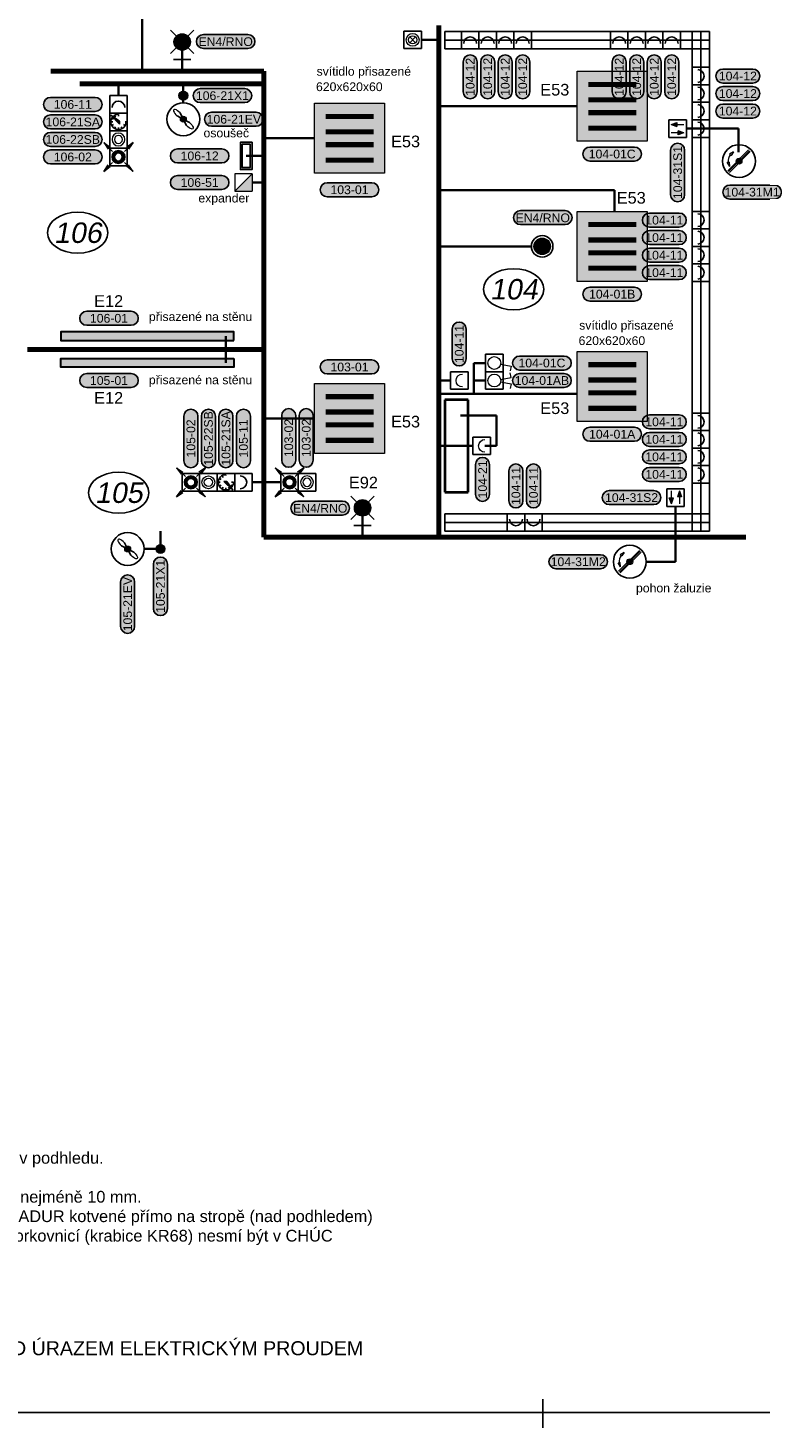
# Model space of a CAD drawing. Extents: x -19864 to 492529, y -84687 to -21221.
# Tile 6 of 34: x 101851 to 108124, y -82536 to -70544. Entities that reach past the tile are written whole.
import ezdxf
from ezdxf.enums import TextEntityAlignment as Align

# ---------------------------------------------------------------- set-up
doc = ezdxf.new("R2010")
doc.units = 0
doc.header["$MEASUREMENT"] = 0
doc.layers.get('0').update_dxf_attribs({"linetype": 'CONTINUOUS'})
for name, color, linetype, true_color in [('__32 Šrafy zařizovacích předmětů', 7, 'CONTINUOUS', 0xfed4aa), ('__Rudá tmavá', 7, 'CONTINUOUS', 0xdb0000), ('__Temná modrá', 7, 'CONTINUOUS', 0x0000c7), ('__Tyrkysová', 7, 'CONTINUOUS', 0x00d6a1)]:
    doc.layers.add(name, color=color, linetype=linetype, true_color=true_color)
for name, color, linetype in [('__91-Rozpiska', 207, 'CONTINUOUS'), ('__ELEKTRO PAVELKA', 4, 'CONTINUOUS'), ('__Fialová 220', 220, 'CONTINUOUS'), ('__Temná fialová', 195, 'CONTINUOUS'), ('__Zelená', 3, 'CONTINUOUS'), ('__Žlutá', 2, 'CONTINUOUS')]:
    doc.layers.add(name, color=color, linetype=linetype)
doc.layers.add('MP2000N', color=7, linetype='CONTINUOUS', plot=False)
doc.layers.add('VzT', color=1, linetype='CONTINUOUS', lineweight=40)
doc.styles.add('Arial', font='arial.ttf')
doc.styles.add('GENERATED_STYLE_1', font='arial.ttf')

# ---------------------------------------------------------------- blocks, each defined once
blk = doc.blocks.new('Převodník')
h = blk.add_hatch(color=256)
h.dxf.hatch_style = 1
h.paths.add_polyline_path([(-75, 100), (75, 100), (75, 250)])
at = {"color": 7, "lineweight": 13}
for p, q in [((-75, 250), (75, 250)), ((-75, 100), (-75, 250)), ((75, 250), (75, 100)), ((-75, 100), (75, 100))]:
    blk.add_line(p, q, dxfattribs=at)
at = {"color": 7}
blk.add_line((-75, 100), (75, 250), dxfattribs=at)
blk.add_line((0, 0), (0, 100))
blk = doc.blocks.new('Skříň obecná')
h = blk.add_hatch(color=256)
h.dxf.hatch_style = 1
h.paths.add_polyline_path([(175, 75), (-175, 75), (-175, -75), (175, -75)])
h.paths.add_polyline_path([(150, 50), (150, -50), (-150, -50), (-150, 50)], flags=16)
at = {"color": 7}
for points in [[(-175, 75), (175, 75), (175, -75), (-175, -75)], [(-150, 50), (150, 50), (150, -50), (-150, -50)]]:
    blk.add_lwpolyline(points, close=True, dxfattribs=at)
blk = doc.blocks.new('A2-1ku50')
at = {"layer": '__91-Rozpiska', "linetype": 'Continuous'}
blk.add_line((-9541, 114), (-9541, -132), dxfattribs=at)
at = {"layer": 'MP2000N', "color": 6, "linetype": 'Continuous'}
blk.add_line((0, 0), (-27950, 0), dxfattribs=at)
blk.add_lwpolyline([(-27950, 20450), (0, 20450), (0, 0), (-27950, 0)], close=True, dxfattribs=at)
blk = doc.blocks.new('Svítidlo 4x14W')
at = {"ltscale": 2}
h = blk.add_hatch(color=2, dxfattribs=at)
h.dxf.hatch_style = 1
h.paths.add_polyline_path([(600, 600), (0, 600), (0, 0), (600, 0)])
at = {"color": 7}
for p, q in [((505, 502), (97, 502)), ((505, 492), (97, 492)), ((505, 482), (97, 482)), ((505, 472), (97, 472)), ((505, 370), (97, 370)), ((505, 360), (97, 360)), ((505, 350), (97, 350)), ((505, 340), (97, 340)), ((505, 260), (97, 260)), ((505, 250), (97, 250)), ((505, 240), (97, 240)), ((505, 230), (97, 230)), ((505, 128), (97, 128)), ((505, 118), (97, 118)), ((505, 108), (97, 108)), ((505, 98), (97, 98))]:
    blk.add_line(p, q, dxfattribs=at)
at = {"lineweight": 15}
blk.add_lwpolyline([(0, 600), (600, 600), (600, 0), (0, 0)], close=True, dxfattribs=at)
blk = doc.blocks.new('LEDPASEK08')
at = {"ltscale": 2}
h = blk.add_hatch(color=256, dxfattribs=at)
h.dxf.hatch_style = 1
h.paths.add_polyline_path([(0, -37), (0, 37), (-1484, 37), (-1484, -37)])
at = {"color": 7, "lineweight": 30, "ltscale": 2}
blk.add_lwpolyline([(0, 37), (0, -37), (-1484, -37), (-1484, 37)], close=True, dxfattribs=at)
blk = doc.blocks.new('T101')
at = {"lineweight": 0}
blk.add_hatch(color=7, dxfattribs=at).paths.add_polyline_path([(25, 0, 1), (-25, 0, 1)])
at = {"color": 7}
for p, q in [((28, 54), (0, 0)), ((0, 0), (54, 28)), ((-54, -28), (0, 0)), ((0, 0), (-28, -54))]:
    blk.add_line(p, q, dxfattribs=at)
blk.add_circle((0, 0), 141)
at = {"color": 7, "lineweight": 0}
blk.add_circle((0, 0), 25, dxfattribs=at)
at = {"color": 7, "lineweight": 13, "extrusion": (0, 0, -1)}
blk.add_ellipse((46, 46), major_axis=(35.7, 35.7), ratio=0.371134, start_param=4.568335, end_param=7.998035, dxfattribs=at)
at = {"color": 7, "lineweight": 13}
blk.add_ellipse((-46, -46), major_axis=(-35.7, -35.7), ratio=0.371134, start_param=4.568335, end_param=7.998035, dxfattribs=at)
blk = doc.blocks.new('TLASAM')
for p, q in [((-75, 75), (75, 75)), ((-75, -75), (-75, 75)), ((75, 75), (75, -75)), ((-75, -75), (75, -75))]:
    blk.add_line(p, q)
at = {"color": 7, "lineweight": 13}
blk.add_circle((0, 0), 55, dxfattribs=at)
at = {"color": 7, "lineweight": 5}
blk.add_circle((0, 0), 35, dxfattribs=at)
blk = doc.blocks.new('PPRO')
h = blk.add_hatch(color=256)
edge = h.paths.add_edge_path()
edge.add_arc((0, 0), 55, 0, 360)
edge = h.paths.add_edge_path(flags=16)
edge.add_arc((0, 0), 32.5, 0, 360)
at = {"color": 7, "lineweight": 5}
for p, q in [((-125, 124), (-51, 47)), ((-125, 124), (-87, 68)), ((-125, 124), (-71, 83)), ((125, 124), (51, 47)), ((125, 124), (71, 83)), ((125, 124), (87, 68)), ((-125, -124), (-51, -47)), ((-125, -124), (-87, -68)), ((-125, -124), (-71, -83)), ((125, -124), (51, -47)), ((125, -124), (71, -83)), ((125, -124), (87, -68))]:
    blk.add_line(p, q, dxfattribs=at)
at = {"color": 7, "lineweight": 13}
for radius in [55, 32.5]:
    blk.add_circle((0, 0), radius, dxfattribs=at)
blk = doc.blocks.new('A201')
for p, q in [((-75, 250), (75, 250)), ((-75, 100), (-75, 250)), ((75, 250), (75, 100)), ((-75, 100), (75, 100)), ((0, 0), (0, 100))]:
    blk.add_line(p, q)
at = {"color": 7, "lineweight": 13}
blk.add_arc((0, 202.5), 55, 180, 0, dxfattribs=at)
blk = doc.blocks.new('A113')
for p, q in [((-75, 250), (75, 250)), ((-75, 100), (-75, 250)), ((75, 250), (75, 100)), ((-75, 100), (75, 100)), ((0, 0), (0, 100))]:
    blk.add_line(p, q)
at = {"color": 7, "lineweight": 5}
for p, q in [((25, 200), (-25, 150)), ((-25, 200), (25, 150))]:
    blk.add_line(p, q, dxfattribs=at)
at = {"color": 7, "lineweight": 13}
blk.add_circle((0, 175), 55, dxfattribs=at)
at = {"color": 7, "lineweight": 5}
blk.add_circle((0, 175), 35, dxfattribs=at)
blk = doc.blocks.new('tzhtzht')
for p, q in [((0, 0), (0, -150)), ((0, 0), (150, 0)), ((150, -150), (150, 0)), ((150, 0), (150, -150)), ((0, -150), (150, -150))]:
    blk.add_line(p, q)
at = {"color": 7}
blk.add_arc((75, -102), 55, 0, 180, dxfattribs=at)
blk = doc.blocks.new('A104')
for p, q in [((-75, 250), (75, 250)), ((-75, 100), (-75, 250)), ((75, 250), (75, 100)), ((-75, 100), (75, 100)), ((0, 0), (0, 100))]:
    blk.add_line(p, q)
at = {"color": 7, "lineweight": 13}
for p, q in [((-27, 318), (-67, 310)), ((-10, 229), (-27, 318)), ((10, 229), (27, 318)), ((27, 318), (67, 310))]:
    blk.add_line(p, q, dxfattribs=at)
blk.add_circle((0, 175), 55, dxfattribs=at)
blk = doc.blocks.new('A101')
for p, q in [((-75, 250), (75, 250)), ((-75, 100), (-75, 250)), ((75, 250), (75, 100)), ((-75, 100), (75, 100)), ((0, 0), (0, 100))]:
    blk.add_line(p, q)
at = {"color": 7, "lineweight": 13}
for p, q in [((10, 229), (27, 318)), ((27, 318), (67, 310))]:
    blk.add_line(p, q, dxfattribs=at)
blk.add_circle((0, 175), 55, dxfattribs=at)
blk = doc.blocks.new('T103')
at = {"lineweight": 13}
blk.add_hatch(color=7, dxfattribs=at).paths.add_polyline_path([(25, 0, 1), (-25, 0, 1)])
at = {"color": 7, "lineweight": 13}
for p, q in [((-96, -82), (82, 96)), ((-89, -89), (89, 89)), ((-82, -96), (96, 82)), ((-47, 79), (-82, 59)), ((-82, 59), (-68, 49)), ((-47, 79), (-68, 49)), ((-101, -10), (-83, -8)), ((-80, -45), (-101, -10)), ((-80, -45), (-83, -8))]:
    blk.add_line(p, q, dxfattribs=at)
blk.add_circle((0, 0), 141)
blk.add_circle((0, 0), 25, dxfattribs=at)
blk.add_arc((-1, 0), 91.4, 144.165, 185.7465, dxfattribs=at)
blk = doc.blocks.new('A109')
at = {"lineweight": 5}
for points in [[(-35, 122), (-18, 172), (-53, 172)], [(35, 232), (18, 182), (35, 182), (53, 182)]]:
    blk.add_hatch(color=7, dxfattribs=at).paths.add_polyline_path(points)
for p, q in [((-75, 100), (-75, 250)), ((-75, 250), (75, 250)), ((75, 250), (75, 100)), ((-75, 100), (75, 100)), ((0, 0), (0, 100))]:
    blk.add_line(p, q)
at = {"color": 7, "lineweight": 5}
for p, q in [((-53, 172), (-18, 172)), ((-35, 122), (-53, 172)), ((-35, 122), (-18, 172)), ((35, 232), (18, 182)), ((53, 182), (18, 182)), ((35, 232), (53, 182))]:
    blk.add_line(p, q, dxfattribs=at)
at = {"color": 7, "lineweight": 13}
for p, q in [((-35, 172), (-35, 232)), ((35, 182), (35, 122))]:
    blk.add_line(p, q, dxfattribs=at)
blk = doc.blocks.new('vývod světlo 2')
at = {"true_color": 0xffff33}
h = blk.add_hatch(color=2, dxfattribs=at)
h.dxf.hatch_style = 2
h.paths.add_polyline_path([(-191, 60, 1), (-191, -60), (191, -60, 1), (191, 60)])
at = {"color": 7}
for p, q in [((-191, 60), (191, 60)), ((-191, -60), (191, -60))]:
    blk.add_line(p, q, dxfattribs=at)
at = {"color": 7, "ltscale": 4}
for centre, start, end in [((-191, 0), 90, 270), ((191, 0), 270, 90)]:
    blk.add_arc(centre, 60, start, end, dxfattribs=at)
at = {"color": 7, "linetype": 'Continuous', "style": 'GENERATED_STYLE_1'}
blk.add_attdef('TEXT', text='', height=75, dxfattribs=at).set_placement((0, 0), align=Align.MIDDLE)
blk = doc.blocks.new('TEXT POPIS 035')
h = blk.add_hatch(color=21)
h.dxf.hatch_style = 2
h.paths.add_polyline_path([(-1281, 600, 1), (-1281, -600), (1281, -600, 1), (1281, 600)])
at = {"color": 7}
for p, q in [((-1281, 600), (1281, 600)), ((-1281, -600), (1281, -600))]:
    blk.add_line(p, q, dxfattribs=at)
at = {"color": 7, "ltscale": 4}
for centre, start, end in [((-1281, 0), 90, 270), ((1281, 0), 270, 90)]:
    blk.add_arc(centre, 600, start, end, dxfattribs=at)
at = {"color": 7, "linetype": 'Continuous', "style": 'GENERATED_STYLE_1'}
blk.add_attdef('TEXT', text='', height=750, dxfattribs=at).set_placement((0, 0), align=Align.MIDDLE)
blk = doc.blocks.new('TEXT POPIS 050')
h = blk.add_hatch(color=21)
h.dxf.hatch_style = 2
h.paths.add_polyline_path([(-1908, 600, 1), (-1908, -600), (1908, -600, 1), (1908, 600)])
at = {"color": 7}
for p, q in [((-1908, 600), (1908, 600)), ((-1908, -600), (1908, -600))]:
    blk.add_line(p, q, dxfattribs=at)
at = {"color": 7, "ltscale": 4}
for centre, start, end in [((-1908, 0), 90, 270), ((1908, 0), 270, 90)]:
    blk.add_arc(centre, 600, start, end, dxfattribs=at)
at = {"color": 7, "linetype": 'Continuous', "style": 'GENERATED_STYLE_1'}
blk.add_attdef('TEXT', text='', height=750, dxfattribs=at).set_placement((0, 0), align=Align.MIDDLE)
blk = doc.blocks.new('Nouzové svítidlo stropní 102')
at = {"ltscale": 2}
h = blk.add_hatch(color=30, dxfattribs=at)
h.dxf.hatch_style = 1
h.paths.add_polyline_path([(-50, -50), (0, 0), (-50, 50, 0.198912), (-71, 0, 0.198912)])
h.paths.add_polyline_path([(50, 50), (0, 0), (50, -50, 0.198912), (71, 0, 0.198912)])
h = blk.add_hatch(color=2, dxfattribs=at)
h.dxf.hatch_style = 1
h.paths.add_polyline_path([(-50, 50), (0, 0), (50, 50, 0.414214)])
h.paths.add_polyline_path([(-50, -50, 0.414214), (50, -50), (0, 0)])
at = {"color": 7, "lineweight": 13}
for p, q in [((50, 50), (-50, -50)), ((50, -50), (-50, 50))]:
    blk.add_line(p, q, dxfattribs=at)
blk.add_circle((0, 0), 92.4)
blk.add_circle((0, 0), 70.7, dxfattribs=at)
blk = doc.blocks.new('Nouzové světlo nástěnné')
at = {"ltscale": 2}
h = blk.add_hatch(color=30, dxfattribs=at)
h.dxf.hatch_style = 1
h.paths.add_polyline_path([(-141, 400, 0.198912), (-100, 300), (0, 400), (-100, 500, 0.198912)])
h.paths.add_polyline_path([(100, 500), (0, 400), (100, 300, 0.198912), (141, 400, 0.198912)])
h = blk.add_hatch(color=2, dxfattribs=at)
h.dxf.hatch_style = 1
h.paths.add_polyline_path([(100, 500, 0.414214), (-100, 500), (0, 400)])
h.paths.add_polyline_path([(0, 400), (-100, 300, 0.198912), (0, 259)])
h.paths.add_polyline_path([(100, 300), (0, 400), (0, 259, 0.198912)])
for p, q in [((-200, 600), (200, 200)), ((-200, 200), (200, 600)), ((0, 0), (0, 400)), ((-150, 100), (150, 100))]:
    blk.add_line(p, q)
at = {"color": 7, "lineweight": 13}
blk.add_circle((0, 400), 141, dxfattribs=at)
blk = doc.blocks.new('ajksjfl')
at = {"lineweight": 35}
h = blk.add_hatch(color=7, dxfattribs=at)
h.dxf.hatch_style = 1
h.paths.add_polyline_path([(121, 122, 0.01756), (117, 125), (57, 67), (82, 67)])
h.paths.add_polyline_path([(80, 75, -1), (70, 75, -1)], flags=16)
h.paths.add_polyline_path([(117, 125, -0.01756), (121, 122), (134, 141)])
for p, q in [((0, 150), (150, 150)), ((0, 0), (0, 150)), ((150, 150), (150, 0)), ((0, 0), (150, 0))]:
    blk.add_line(p, q)
at = {"color": 7}
for p, q in [((52, 117), (43, 132)), ((134, 141), (57, 67)), ((75, 123), (75, 140)), ((82, 67), (134, 141)), ((98, 117), (107, 132)), ((27, 75), (10, 75)), ((27, 75), (10, 75)), ((34, 99), (19, 108)), ((34, 51), (19, 42)), ((52, 33), (43, 18)), ((82, 67), (57, 67)), ((75, 10), (75, 18)), ((116, 99), (131, 108)), ((123, 75), (140, 75))]:
    blk.add_line(p, q, dxfattribs=at)
blk.add_circle((75, 75), 5.23, dxfattribs=at)
blk.add_arc((75, 75), 65.5, 0, 270, dxfattribs=at)
blk = doc.blocks.new('SPOJ101')
at = {"const_width": 37.5}
blk.add_lwpolyline([(0, -18.75, -1), (0, 18.75, -1)], format="xyb", close=True, dxfattribs=at)
at = {"color": 7, "lineweight": 13}
blk.add_circle((0, 0), 37.5, dxfattribs=at)

msp = doc.modelspace()

# ---------------------------------------------------------------- linework, layer by layer
at = {"color": 7}
for centre in [(102277, -72298), (106013, -72782), (102628, -74525)]:
    msp.add_ellipse(centre, major_axis=(-259, 0), ratio=0.6793, dxfattribs=at)
at = {"layer": '__32 Šrafy zařizovacích předmětů'}
for p, q in [((105422, -70574), (105422, -70649)), ((105422, -70574), (107692, -70574)), ((107542, -74855), (107542, -70574)), ((107542, -70574), (107617, -70574)), ((107617, -74855), (107617, -70574)), ((107692, -70574), (107617, -70574)), ((107692, -74855), (107692, -70574)), ((107692, -70574), (107692, -70649)), ((105422, -70724), (105422, -70649)), ((105422, -70649), (107692, -70649)), ((105422, -70724), (107692, -70724)), ((107692, -70724), (107692, -70649)), ((105422, -74705), (105422, -74780)), ((105422, -74705), (107692, -74705)), ((107692, -74705), (107692, -74780)), ((105422, -74855), (105422, -74780)), ((105422, -74780), (107692, -74780)), ((107692, -74855), (107692, -74780)), ((105422, -74855), (107692, -74855)), ((107542, -74855), (107617, -74855)), ((107692, -74855), (107617, -74855))]:
    msp.add_line(p, q, dxfattribs=at)
at = {"layer": '__Temná modrá', "lineweight": 35}
for p, q in [((102828, -69173), (102828, -70914)), ((103172, -70664), (103172, -70914)), ((105222, -70646), (105372, -70646)), ((102626, -71124), (102626, -71024)), ((103182, -71185), (103182, -71024)), ((106557, -71215), (105372, -71215)), ((107493, -71406), (107939, -71406)), ((107939, -71608), (107939, -71406)), ((104307, -71489), (103872, -71489)), ((103721, -71640), (103872, -71640)), ((103772, -71868), (103872, -71868)), ((106876, -71934), (105372, -71934)), ((106876, -72115), (106876, -71934)), ((106165, -72415), (105372, -72415)), ((103547, -73183), (103547, -73298)), ((103547, -73412), (103547, -73298)), ((105672, -73414), (105672, -73679)), ((105672, -73414), (105772, -73414)), ((105472, -73564), (105372, -73564)), ((105772, -73564), (105672, -73564)), ((105672, -73679), (105372, -73679)), ((105672, -73679), (106557, -73679)), ((105866, -73865), (105557, -73865)), ((105866, -74124), (105866, -73865)), ((104307, -73889), (103872, -73889)), ((105664, -74124), (105372, -74124)), ((105767, -74124), (105866, -74124)), ((103772, -74436), (103872, -74436)), ((104017, -74436), (103872, -74436)), ((104718, -74655), (104718, -74905)), ((107399, -74642), (107399, -75116)), ((102986, -75007), (102986, -74855)), ((102847, -75007), (102986, -75007)), ((107150, -75116), (107399, -75116))]:
    msp.add_line(p, q, dxfattribs=at)
at = {"layer": '__Temná modrá', "lineweight": 70}
for p, q in [((105372, -74905), (105372, -70524)), ((102047, -70914), (103872, -70914)), ((103872, -74905), (103872, -70914)), ((102294, -71024), (103872, -71024)), ((103872, -73298), (101847, -73298)), ((103872, -74905), (108001, -74905))]:
    msp.add_line(p, q, dxfattribs=at)
at = {"layer": 'VzT'}
for p, q in [((105422, -73729), (105422, -74519)), ((105622, -73729), (105422, -73729)), ((105622, -74519), (105622, -73729)), ((105422, -74519), (105622, -74519))]:
    msp.add_line(p, q, dxfattribs=at)

# ---------------------------------------------------------------- block references
at = {"lineweight": 0}
for p, values in [((103545, -70660), {'TEXT': 'EN4/RNO'}), ((106857, -71624), {'TEXT': '104-01C'}), ((104606, -71930), {'TEXT': '103-01'}), ((106262, -72169), {'TEXT': 'EN4/RNO'}), ((106857, -72824), {'TEXT': '104-01B'}), ((104606, -73448), {'TEXT': '103-01'}), ((106255, -73414), {'TEXT': '104-01C'}), ((102545, -73564), {'TEXT': '105-01'}), ((106255, -73564), {'TEXT': '104-01AB'}), ((106857, -74024), {'TEXT': '104-01A'}), ((104355, -74657), {'TEXT': 'EN4/RNO'})]:
    msp.add_blockref('vývod světlo 2', p, dxfattribs=at).add_auto_attribs(values)
ref = msp.add_blockref('vývod světlo 2', (102235, -71649), dxfattribs=dict(at, xscale=-1, rotation=180))
ref.add_attrib('TEXT', '106-02', dxfattribs={"color": 7, "linetype": 'Continuous', "height": 75, "style": 'GENERATED_STYLE_1'}).set_placement((102235, -71649), align=Align.MIDDLE)
ref = msp.add_blockref('vývod světlo 2', (102545, -73031), dxfattribs=dict(at, xscale=-1, rotation=180))
ref.add_attrib('TEXT', '106-01', dxfattribs={"color": 7, "linetype": 'Continuous', "height": 75, "style": 'GENERATED_STYLE_1'}).set_placement((102545, -73031), align=Align.MIDDLE)
at = {"lineweight": 0, "rotation": 90}
for p, values in [((103247, -74060), {'TEXT': '105-02'}), ((104085, -74056), {'TEXT': '103-02'}), ((104235, -74056), {'TEXT': '103-02'})]:
    msp.add_blockref('vývod světlo 2', p, dxfattribs=at).add_auto_attribs(values)
at = {"layer": '__ELEKTRO PAVELKA', "xscale": 0.1, "yscale": 0.1, "zscale": 0.1, "rotation": 90}
for p, values in [((105640, -70963), {'TEXT': '104-12'}), ((105790, -70963), {'TEXT': '104-12'}), ((105940, -70963), {'TEXT': '104-12'}), ((106090, -70963), {'TEXT': '104-12'}), ((106917, -70963), {'TEXT': '104-12'}), ((107067, -70963), {'TEXT': '104-12'}), ((107217, -70963), {'TEXT': '104-12'}), ((107367, -70963), {'TEXT': '104-12'}), ((105546, -73251), {'TEXT': '104-11'}), ((105746, -74411), {'TEXT': '104-21'}), ((106032, -74467), {'TEXT': '104-11'}), ((106182, -74467), {'TEXT': '104-11'})]:
    msp.add_blockref('TEXT POPIS 035', p, dxfattribs=at).add_auto_attribs(values)
at = {"layer": '__ELEKTRO PAVELKA', "xscale": 0.1, "yscale": 0.1, "zscale": 0.1}
for p, values in [((107934, -70956), {'TEXT': '104-12'}), ((107934, -71106), {'TEXT': '104-12'}), ((107934, -71256), {'TEXT': '104-12'}), ((107304, -72190), {'TEXT': '104-11'}), ((107304, -72340), {'TEXT': '104-11'}), ((107304, -72490), {'TEXT': '104-11'}), ((107304, -72640), {'TEXT': '104-11'}), ((107304, -73918), {'TEXT': '104-11'}), ((107304, -74068), {'TEXT': '104-11'}), ((107304, -74218), {'TEXT': '104-11'}), ((107304, -74368), {'TEXT': '104-11'})]:
    msp.add_blockref('TEXT POPIS 035', p, dxfattribs=at).add_auto_attribs(values)
at = {"layer": '__ELEKTRO PAVELKA', "ltscale": 4}
ref = msp.add_blockref('TEXT POPIS 050', (103517, -71124), dxfattribs=dict(at, xscale=0.1, yscale=0.1, zscale=0.1))
ref.add_attrib('TEXT', '106-21X1', dxfattribs={"layer": '0', "color": 7, "linetype": 'Continuous', "height": 75, "rotation": 0.1156, "style": 'GENERATED_STYLE_1'}).set_placement((103517, -71124), align=Align.MIDDLE)
ref = msp.add_blockref('TEXT POPIS 050', (102235, -71199), dxfattribs=dict(at, xscale=-0.1, yscale=0.1, zscale=0.1, rotation=180))
ref.add_attrib('TEXT', '106-11', dxfattribs={"layer": '0', "color": 7, "linetype": 'Continuous', "height": 75, "rotation": 359.8844, "style": 'GENERATED_STYLE_1'}).set_placement((102235, -71199), align=Align.MIDDLE)
ref = msp.add_blockref('TEXT POPIS 050', (102235, -71349), dxfattribs=dict(at, xscale=-0.1, yscale=0.1, zscale=0.1, rotation=180))
ref.add_attrib('TEXT', '106-21SA', dxfattribs={"layer": '0', "color": 7, "linetype": 'Continuous', "height": 75, "rotation": 359.8844, "style": 'GENERATED_STYLE_1'}).set_placement((102235, -71349), align=Align.MIDDLE)
ref = msp.add_blockref('TEXT POPIS 050', (103615, -71326), dxfattribs=dict(at, xscale=0.1, yscale=0.1, zscale=0.1))
ref.add_attrib('TEXT', '106-21EV', dxfattribs={"layer": '0', "color": 7, "linetype": 'Continuous', "height": 75, "rotation": 0.1156, "style": 'GENERATED_STYLE_1'}).set_placement((103615, -71326), align=Align.MIDDLE)
ref = msp.add_blockref('TEXT POPIS 050', (102235, -71499), dxfattribs=dict(at, xscale=-0.1, yscale=0.1, zscale=0.1, rotation=180))
ref.add_attrib('TEXT', '106-22SB', dxfattribs={"layer": '0', "color": 7, "linetype": 'Continuous', "height": 75, "rotation": 359.8844, "style": 'GENERATED_STYLE_1'}).set_placement((102235, -71499), align=Align.MIDDLE)
ref = msp.add_blockref('TEXT POPIS 050', (103322, -71640), dxfattribs=dict(at, xscale=0.1, yscale=0.1, zscale=0.1))
ref.add_attrib('TEXT', '106-12', dxfattribs={"layer": '0', "color": 7, "linetype": 'Continuous', "height": 75, "rotation": 0.1156, "style": 'GENERATED_STYLE_1'}).set_placement((103322, -71640), align=Align.MIDDLE)
ref = msp.add_blockref('TEXT POPIS 050', (107418, -71782), dxfattribs=dict(at, xscale=0.1, yscale=0.1, zscale=0.1, rotation=90))
ref.add_attrib('TEXT', '104-31S1', dxfattribs={"layer": '0', "color": 7, "linetype": 'Continuous', "height": 75, "rotation": 90.1156, "style": 'GENERATED_STYLE_1'}).set_placement((107418, -71782), align=Align.MIDDLE)
ref = msp.add_blockref('TEXT POPIS 050', (103322, -71868), dxfattribs=dict(at, xscale=0.1, yscale=0.1, zscale=0.1))
ref.add_attrib('TEXT', '106-51', dxfattribs={"layer": '0', "color": 7, "linetype": 'Continuous', "height": 75, "rotation": 0.1156, "style": 'GENERATED_STYLE_1'}).set_placement((103322, -71868), align=Align.MIDDLE)
ref = msp.add_blockref('TEXT POPIS 050', (108056, -71950), dxfattribs=dict(at, xscale=0.1, yscale=0.1, zscale=0.1))
ref.add_attrib('TEXT', '104-31M1', dxfattribs={"layer": '0', "color": 7, "linetype": 'Continuous', "height": 75, "rotation": 0.1156, "style": 'GENERATED_STYLE_1'}).set_placement((108056, -71950), align=Align.MIDDLE)
ref = msp.add_blockref('TEXT POPIS 050', (103397, -74060), dxfattribs=dict(at, xscale=0.1, yscale=0.1, zscale=0.1, rotation=90))
ref.add_attrib('TEXT', '105-22SB', dxfattribs={"layer": '0', "color": 7, "linetype": 'Continuous', "height": 75, "rotation": 90.1156, "style": 'GENERATED_STYLE_1'}).set_placement((103397, -74060), align=Align.MIDDLE)
ref = msp.add_blockref('TEXT POPIS 050', (103547, -74060), dxfattribs=dict(at, xscale=0.1, yscale=0.1, zscale=0.1, rotation=90))
ref.add_attrib('TEXT', '105-21SA', dxfattribs={"layer": '0', "color": 7, "linetype": 'Continuous', "height": 75, "rotation": 90.1156, "style": 'GENERATED_STYLE_1'}).set_placement((103547, -74060), align=Align.MIDDLE)
ref = msp.add_blockref('TEXT POPIS 050', (103697, -74060), dxfattribs=dict(at, xscale=0.1, yscale=0.1, zscale=0.1, rotation=90))
ref.add_attrib('TEXT', '105-11', dxfattribs={"layer": '0', "color": 7, "linetype": 'Continuous', "height": 75, "rotation": 90.1156, "style": 'GENERATED_STYLE_1'}).set_placement((103697, -74060), align=Align.MIDDLE)
ref = msp.add_blockref('TEXT POPIS 050', (107023, -74567), dxfattribs=dict(at, xscale=0.1, yscale=0.1, zscale=0.1))
ref.add_attrib('TEXT', '104-31S2', dxfattribs={"layer": '0', "color": 7, "linetype": 'Continuous', "height": 75, "rotation": 0.1156, "style": 'GENERATED_STYLE_1'}).set_placement((107023, -74567), align=Align.MIDDLE)
ref = msp.add_blockref('TEXT POPIS 050', (106566, -75116), dxfattribs=dict(at, xscale=0.1, yscale=0.1, zscale=0.1))
ref.add_attrib('TEXT', '104-31M2', dxfattribs={"layer": '0', "color": 7, "linetype": 'Continuous', "height": 75, "rotation": 0.1156, "style": 'GENERATED_STYLE_1'}).set_placement((106566, -75116), align=Align.MIDDLE)
ref = msp.add_blockref('TEXT POPIS 050', (102986, -75327), dxfattribs=dict(at, xscale=0.1, yscale=0.1, zscale=0.1, rotation=90))
ref.add_attrib('TEXT', '105-21X1', dxfattribs={"layer": '0', "color": 7, "linetype": 'Continuous', "height": 75, "rotation": 90.1156, "style": 'GENERATED_STYLE_1'}).set_placement((102986, -75327), align=Align.MIDDLE)
ref = msp.add_blockref('TEXT POPIS 050', (102705, -75479), dxfattribs=dict(at, xscale=0.1, yscale=0.1, zscale=0.1, rotation=90))
ref.add_attrib('TEXT', '105-21EV', dxfattribs={"layer": '0', "color": 7, "linetype": 'Continuous', "height": 75, "rotation": 90.1156, "style": 'GENERATED_STYLE_1'}).set_placement((102705, -75479), align=Align.MIDDLE)
at = {"layer": '__Fialová 220', "xscale": -1, "rotation": 90}
msp.add_blockref('Převodník', (103872, -71868), dxfattribs=at)
at = {"layer": '__Rudá tmavá'}
for name, p in [('tzhtzht', (105565, -70574)), ('tzhtzht', (105715, -70574)), ('tzhtzht', (105865, -70574)), ('tzhtzht', (106015, -70574)), ('tzhtzht', (106842, -70574)), ('tzhtzht', (106992, -70574)), ('tzhtzht', (107142, -70574)), ('tzhtzht', (107292, -70574)), ('SPOJ101', (103182, -71124)), ('tzhtzht', (102551, -71124)), ('T103', (107944, -71685)), ('A109', (107399, -74742)), ('SPOJ101', (102986, -75007)), ('T103', (107008, -75116))]:
    msp.add_blockref(name, p, dxfattribs=at)
at = {"layer": '__Rudá tmavá', "xscale": -1}
for name, p, rotation in [('tzhtzht', (107692, -71031), 270), ('tzhtzht', (107692, -71181), 270), ('tzhtzht', (107692, -71331), 270), ('tzhtzht', (107692, -71481), 270), ('tzhtzht', (107692, -72265), 270), ('tzhtzht', (107692, -72415), 270), ('tzhtzht', (107692, -72565), 270), ('tzhtzht', (107692, -72715), 270), ('A201', (105372, -73564), 270), ('tzhtzht', (107692, -73993), 270), ('A201', (105564, -74124), 270), ('tzhtzht', (107692, -74143), 270), ('tzhtzht', (107692, -74293), 270), ('tzhtzht', (107692, -74443), 270), ('ajksjfl', (103472, -74361), 180), ('tzhtzht', (103772, -74511), 270), ('tzhtzht', (105957, -74855), 180), ('tzhtzht', (106107, -74855), 180)]:
    msp.add_blockref(name, p, dxfattribs=dict(at, rotation=rotation))
at = {"layer": '__Rudá tmavá'}
for name, p, rotation in [('T101', (103182, -71326), 270), ('ajksjfl', (102701, -71424), 90), ('A109', (107593, -71406), 90), ('T101', (102705, -75007), 270)]:
    msp.add_blockref(name, p, dxfattribs=dict(at, rotation=rotation))
at = {"layer": '__Rudá tmavá', "xscale": 0.6666666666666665, "yscale": 0.6666666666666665, "zscale": 0.6666666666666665, "rotation": 270}
msp.add_blockref('Skříň obecná', (103721, -71640), dxfattribs=at)
at = {"layer": '__Temná modrá', "lineweight": 0, "xscale": 0.5, "yscale": 0.5, "zscale": 0.5}
for p in [(103172, -70864), (104718, -74855)]:
    msp.add_blockref('Nouzové světlo nástěnné', p, dxfattribs=at)
at = {"layer": '__Temná modrá'}
for name, p, rotation in [('A113', (105322, -70646), 90), ('TLASAM', (102626, -71649), 180), ('A101', (105672, -73414), 270), ('A104', (105672, -73564), 270)]:
    msp.add_blockref(name, p, dxfattribs=dict(at, rotation=rotation))
for name, p in [('Svítidlo 4x14W', (106557, -71515)), ('Svítidlo 4x14W', (104307, -71789)), ('Svítidlo 4x14W', (106557, -72715)), ('Svítidlo 4x14W', (106557, -73915)), ('Svítidlo 4x14W', (104307, -74189)), ('TLASAM', (103397, -74436))]:
    msp.add_blockref(name, p, dxfattribs=at)
at = {"layer": '__Temná modrá', "xscale": -1}
for p, rotation in [((102626, -71499), 270), ((103247, -74436), 90), ((104092, -74436), 270), ((104242, -74436), 270)]:
    msp.add_blockref('TLASAM', p, dxfattribs=dict(at, rotation=rotation))
at = {"layer": '__Temná modrá', "lineweight": 0}
msp.add_blockref('Nouzové svítidlo stropní 102', (106257, -72415), dxfattribs=at)
at = {"layer": '__Zelená', "xscale": -1, "rotation": 180}
msp.add_blockref('PPRO', (102626, -71649), dxfattribs=at)
at = {"layer": '__Zelená'}
for p, rotation in [((103247, -74436), 90), ((104092, -74436), 270)]:
    msp.add_blockref('PPRO', p, dxfattribs=dict(at, rotation=rotation))
at = {"layer": '__Žlutá', "xscale": -1, "rotation": 180}
msp.add_blockref('LEDPASEK08', (103615, -73183), dxfattribs=at)
at = {"layer": '__Žlutá'}
msp.add_blockref('LEDPASEK08', (103615, -73412), dxfattribs=at)
at = {"layer": 'MP2000N', "color": 6}
msp.add_blockref('A2-1ku50', (115803, -82404), dxfattribs=at)

# ---------------------------------------------------------------- texts
at = {"width": 8500, "attachment_point": 1, "style": 'Arial'}
for s, insert, char_height in [('{\\H2x;POZNÁMKA :\\P}Instalace je provedena skrytě - kabely CYKY uloženými ve stěnách (pod omítkou), nebo v podhledu.\\P{\\LChráněné únikové cesty:}\\PV chráněných únikových cestách mohou být kabely CYKY uloženy pod omítkou s krytím nejméně 10 mm.\\PPro přívody ke svítidlům uložených v podhledu 600x600 jsou použity kabely typu PRAFLADUR kotvené přímo na stropě (nad podhledem) samostatnými, požárně odolnými příchytkami s roztečí 300 mm. Instalační krabice se svorkovnicí (krabice KR68) nesmí být v CHÚC umísťovány (musí být umístěny mimo prostor CHÚC).', (96303, -79839), 100), ('ROZVODNÁ SOUSTAVA : TN-C-S, 3x400/230V, 50Hz, OCHRANA PŘED ÚRAZEM ELEKTRICKÝM PROUDEM DLE ČSN 33-2000-4-41 AUTOMATICKÝM ODPOJENÍM OD ZDROJE.', (96303, -81793), 120)]:
    msp.add_mtext(s, dxfattribs=dict(at, insert=insert, char_height=char_height))
at = {"layer": '__Temná fialová', "style": 'Arial'}
for s, p in [('svítidlo přisazené', (104324, -70953)), ('620x620x60', (104319, -71085)), ('osoušeč', (103355, -71481)), ('expander', (103311, -72039)), ('přisazené na stěnu', (102887, -73054)), ('svítidlo přisazené', (106574, -73128)), ('620x620x60', (106569, -73260)), ('přisazené na stěnu', (102887, -73596)), ('pohon žaluzie', (107061, -75379))]:
    msp.add_text(s, height=75, dxfattribs=at).set_placement(p)
at = {"layer": '__Temná modrá', "lineweight": 0, "style": 'Arial'}
for s, p in [('E53', (106241, -71123)), ('E53', (104962, -71566)), ('E53', (106896, -72049)), ('E12', (102418, -72933)), ('E12', (102418, -73763)), ('E53', (106241, -73851)), ('E53', (104962, -73966)), ('E92', (104601, -74488))]:
    msp.add_text(s, height=100, dxfattribs=at).set_placement(p)
at = {"layer": '__Tyrkysová', "style": 'Arial', "oblique": 10}
for s, p in [('106', (102277, -72298)), ('104', (106013, -72782)), ('105', (102628, -74525))]:
    msp.add_text(s, height=175, dxfattribs=at).set_placement(p, align=Align.MIDDLE_CENTER)

doc.saveas('drawing.dxf')
